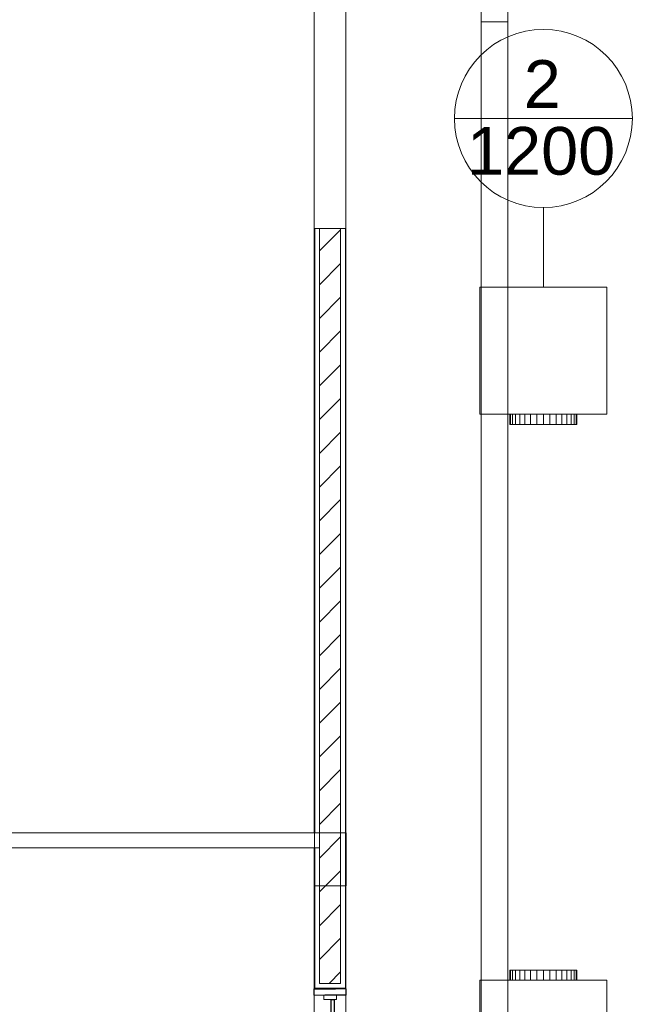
# Model space of a CAD drawing. Header units: metres. Extents: x 2.9 to 42.3, y -72.9 to -49.3.
# Tile 114 of 256: x 13.2 to 16.1, y -66.1 to -61.5. Entities that reach past the tile are written whole.
import ezdxf

# ---------------------------------------------------------------- set-up
doc = ezdxf.new("R2010")
doc.units = ezdxf.units.M
for name, pattern in [('Oculto 1_5', [0.0022, 0.0015, -0.0007]), ('Traço', [0.006, 0.003, -0.003]), ('Traço_2_', [0.006, 0.003, -0.003])]:
    doc.linetypes.add(name, pattern=pattern)
for name, color, linetype, lineweight in [('A-COLS', 7, 'Continuous', 18), ('A-DETL', 7, 'Oculto 1_5', 18), ('A-GENM', 7, 'Continuous', 18), ('A-GLAZ', 7, 'Continuous', 18), ('A-WALL', 7, 'Continuous', 18), ('A-WALL-PATT', 7, 'Continuous', 18), ('G-IMPT', 7, 'Continuous', 18), ('I-WALL', 7, 'Continuous', 18), ('S-COLS', 7, 'Continuous', 18)]:
    doc.layers.add(name, color=color, linetype=linetype, lineweight=lineweight)
doc.layers.add('A-GLAZ-HDLN', color=7, linetype='Traço', lineweight=25, true_color=0x00007f)
doc.layers.add('M-HVAC-CDFF-IDEN', color=1, linetype='Continuous', lineweight=9, true_color=0xff0000)
doc.styles.add('Arial_2', font='arial.ttf', dxfattribs={"height": 0.225})
pattern_1 = [(50, (21.555, -62.929), (0.546555, -0.047815), [0.05715, -0.62865]), (355, (21.555, -62.929), (-0.105728, 0.573166), [0.04572, -0.50292]), (100.451, (21.601, -62.933), (0.440828, 0.52535), [0.04857, -0.53427]), (46.184, (21.555, -62.776), (0.813237, -0.12613), [0.08573, -0.94298]), (96.636, (21.623, -62.787), (0.71221, 0.74229), [0.07286, -0.80141]), (351.184, (21.555, -62.776), (0.712217, 0.742274), [0.06858, -0.75438]), (21, (21.631, -62.814), (0.454846, -0.306795), [0.05715, -0.62865]), (326, (21.631, -62.814), (0.185405, 0.55256), [0.04572, -0.50292]), (71.451, (21.669, -62.84), (0.64025, 0.245763), [0.04857, -0.53427]), (37.5, (21.555, -62.929), (0.009261, 0.2536672), [0.02515, -0.47168, 0.02515, -0.48539, -0.50482]), (37.5, (21.555, -62.929), (0.009261, 0.2536672), [-1.007, 0.02515, -0.47968]), (7.5, (21.555, -62.929), (0.200456, 0.300546), [0.02515, -0.26594, 0.02515, -0.46025, -0.1924]), (7.5, (21.555, -62.929), (0.200456, 0.300546), [-0.77648, 0.02515, -0.16726]), (327.5, (21.385, -62.929), (0.406768, -0.017188), [0.02515, -0.16535, 0.02515, -0.56921, -0.78867]), (327.5, (21.385, -62.929), (0.406768, -0.017188), [-0.78486, 0.02515, -0.76352]), (317.5, (21.309, -62.929), (0.444383, 0.07628), [0.02515, -0.2225, 0.02515, -0.36957, -0.56007]), (317.5, (21.309, -62.929), (0.444383, 0.07628), [-0.64237, 0.02515, -0.53492])]

# ---------------------------------------------------------------- blocks, each defined once
blk = doc.blocks.new('Modelos genéricos 24 - Modelos genéricos 2-6876269-2PAV')
at = {"layer": 'A-GENM', "color": 253, "true_color": 0xaaaaaa}
for p, q in [((15.3873, -61.4605), (15.3873, -55.1405)), ((15.5137, -55.1405), (15.5137, -61.4605)), ((15.3873, -67.6707), (15.3873, -61.4605)), ((15.5137, -61.4605), (15.3873, -61.4605)), ((15.5137, -61.4605), (15.5137, -67.6707))]:
    blk.add_line(p, q, dxfattribs=at)
blk = doc.blocks.new('JANELA1 - Paineis _2x1_ 1_20 x _1-7880886-2PAV')
at = {"layer": 'A-GLAZ', "color": 253, "true_color": 0xaaaaaa}
for p, q in [((-0.57, 0.075), (-0.6, 0.075)), ((-0.6, 0.075), (-0.6, -0.075)), ((-0.57, 0.03), (-0.57, 0.075)), ((-0.57, 0.075), (0.57, 0.075)), ((0.6, 0.075), (0.57, 0.075)), ((0.57, 0.075), (0.57, 0.03)), ((0.6, -0.075), (0.6, 0.075)), ((-0.55, 0.03), (-0.57, 0.03)), ((-0.57, 0.03), (-0.57, -0.03)), ((-0.55, -0.03), (-0.55, 0.03)), ((0.01, 0.03), (-0.01, 0.03)), ((-0.01, 0.03), (-0.01, -0.03)), ((0.01, -0.03), (0.01, 0.03)), ((0.57, 0.03), (0.55, 0.03)), ((0.55, 0.03), (0.55, -0.03)), ((0.57, -0.03), (0.57, 0.03)), ((-0.57, -0.03), (-0.55, -0.03)), ((-0.57, -0.075), (-0.57, -0.03)), ((-0.01, -0.005), (-0.55, -0.005)), ((-0.55, -0.02), (-0.01, -0.02)), ((-0.01, -0.03), (0.01, -0.03)), ((0.55, -0.005), (0.01, -0.005)), ((0.01, -0.02), (0.55, -0.02)), ((0.55, -0.03), (0.57, -0.03)), ((0.57, -0.03), (0.57, -0.075)), ((-0.6, -0.075), (-0.57, -0.075)), ((0.57, -0.075), (-0.57, -0.075)), ((0.57, -0.075), (0.6, -0.075))]:
    blk.add_line(p, q, dxfattribs=at)
at = {"layer": 'A-GLAZ-HDLN', "color": 9, "linetype": 'Traço_2_', "true_color": 0xaaaad4}
for p, q in [((-0.6, -0.075), (-0.6, 0.075)), ((-0.6, 0.075), (-0.57, 0.075)), ((-0.57, 0.075), (-0.57, -0.075)), ((0.57, -0.075), (0.57, 0.075)), ((0.57, 0.075), (0.6, 0.075)), ((0.6, 0.075), (0.6, -0.075)), ((-0.55, -0.02), (-0.55, -0.005)), ((-0.55, -0.005), (0.55, -0.005)), ((0.55, -0.02), (-0.55, -0.02)), ((0.55, -0.005), (0.55, -0.02)), ((-0.57, -0.075), (-0.6, -0.075)), ((0.6, -0.075), (0.57, -0.075))]:
    blk.add_line(p, q, dxfattribs=at)
blk = doc.blocks.new('4 GRE - ESCOLA DE CINEMA E AUDIOVISUAL CINE REX R07_rvt-1-2PAV')
at = {"layer": 'A-WALL-PATT', "true_color": 0xd4d4d4}
h = blk.add_hatch(dxfattribs=at)
h.set_pattern_fill('FP_2', color=254, style=0, pattern_type=2)
h.set_pattern_definition([(45, (21.555, -62.929), (-0.0795495, 0.0795495), [])])
h.paths.add_polyline_path([(14.674, -67.9426), (14.724, -67.9426), (14.724, -67.2461), (14.624, -67.2461), (14.624, -67.9426)])
h.paths.add_polyline_path([(14.674, -65.9961), (14.724, -65.9961), (14.724, -62.4364), (14.624, -62.4364), (14.624, -65.9961)])
h.paths.add_polyline_path([(14.724, -61.0364), (14.724, -54.8165), (14.624, -54.8165), (14.624, -61.0364)])
h = blk.add_hatch(dxfattribs=at)
h.set_pattern_fill('FP_1', color=254, style=0, pattern_type=2)
h.set_pattern_definition(pattern_1)
h.paths.add_polyline_path([(14.6015, -67.9426), (14.6015, -67.2236), (14.674, -67.2236), (14.674, -67.2211), (14.599, -67.2211), (14.599, -67.9426)])
h.paths.add_polyline_path([(14.674, -66.0211), (14.674, -66.0186), (14.6015, -66.0186), (14.6015, -65.3561), (14.599, -65.3561), (14.599, -66.0211)])
h.paths.add_polyline_path([(14.599, -65.2861), (14.6015, -65.2861), (14.6015, -62.4364), (14.599, -62.4364), (14.599, -64.5596)])
h.paths.add_polyline_path([(14.599, -61.0364), (14.6015, -61.0364), (14.6015, -54.8415), (14.599, -54.8415), (14.599, -58.4483)])
h = blk.add_hatch(dxfattribs=at)
h.set_pattern_fill('FP_1', color=254, style=0, pattern_type=2)
h.set_pattern_definition(pattern_1)
h.paths.add_polyline_path([(14.749, -67.9426), (14.749, -67.2211), (14.674, -67.2211), (14.674, -67.2236), (14.7465, -67.2236), (14.7465, -67.9426)])
h.paths.add_polyline_path([(14.749, -66.0211), (14.749, -62.4364), (14.7465, -62.4364), (14.7465, -66.0186), (14.674, -66.0186), (14.674, -66.0211)])
h.paths.add_polyline_path([(14.7465, -61.0364), (14.749, -61.0364), (14.749, -54.8415), (14.7465, -54.8415), (14.7465, -58.4483)])
at = {"layer": 'A-WALL', "color": 253, "true_color": 0xaaaaaa}
for p, q in [((14.599, -62.4364), (14.599, -61.0364)), ((14.749, -61.0364), (14.749, -62.4364)), ((14.749, -62.4364), (14.599, -62.4364)), ((14.599, -62.4364), (14.599, -65.2861)), ((14.6015, -62.4364), (14.6015, -65.2861)), ((14.624, -62.4364), (14.624, -65.2861)), ((14.724, -65.9961), (14.724, -62.4364)), ((14.7465, -66.0186), (14.7465, -62.4364)), ((14.749, -66.0211), (14.749, -62.4364)), ((14.599, -65.2861), (14.6015, -65.2861)), ((14.6015, -65.2861), (14.624, -65.2861)), ((14.624, -65.2861), (14.624, -65.3561)), ((14.624, -65.2861), (14.624, -65.3561)), ((14.599, -65.3561), (14.599, -66.0211)), ((14.599, -65.3561), (14.6015, -65.3561)), ((14.6015, -65.3561), (14.6015, -66.0186)), ((14.6015, -65.3561), (14.624, -65.3561)), ((14.624, -65.3561), (14.624, -65.9961)), ((14.6015, -66.0186), (14.674, -66.0186)), ((14.624, -65.9961), (14.674, -65.9961)), ((14.674, -65.9961), (14.724, -65.9961)), ((14.674, -66.0186), (14.7465, -66.0186))]:
    blk.add_line(p, q, dxfattribs=at)
at = {"layer": 'I-WALL', "color": 253, "true_color": 0xaaaaaa}
for p, q in [((14.599, -65.2861), (11.559, -65.2861)), ((11.559, -65.3561), (14.599, -65.3561))]:
    blk.add_line(p, q, dxfattribs=at)
at = {"layer": 'A-GENM', "color": 253, "lineweight": 18, "true_color": 0xaaaaaa}
blk.add_blockref('Modelos genéricos 24 - Modelos genéricos 2-6876269-2PAV', (0, 0), dxfattribs=at)
at = {"layer": 'A-GLAZ', "color": 253, "lineweight": 18, "true_color": 0xaaaaaa, "rotation": 89.99999999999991}
blk.add_blockref('JANELA1 - Paineis _2x1_ 1_20 x _1-7880886-2PAV', (14.674, -66.6211), dxfattribs=at)
blk = doc.blocks.new('Family - P62-300168-2PAV')
at = {"layer": 'S-COLS', "color": 253, "true_color": 0xaaaaaa}
for p, q in [((-0.075, 0.125), (-0.075, -0.125)), ((0.075, 0.125), (-0.075, 0.125)), ((0.075, -0.125), (0.075, 0.125)), ((-0.075, -0.125), (0.075, -0.125))]:
    blk.add_line(p, q, dxfattribs=at)
blk = doc.blocks.new('Family - P62-301643-2PAV')
at = {"layer": 'S-COLS', "color": 253, "true_color": 0xaaaaaa}
for p, q in [((-0.075, 0.125), (-0.075, -0.125)), ((0.075, 0.125), (-0.075, 0.125)), ((0.075, -0.125), (0.075, 0.125)), ((-0.075, -0.125), (0.075, -0.125))]:
    blk.add_line(p, q, dxfattribs=at)
blk = doc.blocks.new('ESTRUTURAL CINE REX _011_IFC-1-2PAV')
at = {"layer": 'A-COLS', "color": 253, "lineweight": 18, "true_color": 0xaaaaaa}
blk.add_blockref('Family - P62-301643-2PAV', (14.6753, -65.4105), dxfattribs=at)
at = {"layer": 'S-COLS', "color": 253, "lineweight": 18, "true_color": 0xaaaaaa}
blk.add_blockref('Family - P62-300168-2PAV', (14.6753, -65.4105), dxfattribs=at)
blk = doc.blocks.new('VD-HM 600 - TROX_VD-H_600_dxf_QMODEL_ea4a9665_03a1_4a21_9de9_3bffcf8ca7c3-806091-2PAV')
at = {"layer": 'G-IMPT', "color": 1, "true_color": 0xff0000}
for p, q in [((0.324, 0.3), (-0.276, 0.3)), ((-0.276, 0.3), (-0.276, -0.3)), ((0.324, 0.3), (0.324, -0.3)), ((-0.324, 0.1545), (-0.324, 0.1575)), ((-0.276, 0.1575), (-0.324, 0.1575)), ((-0.324, 0.1455), (-0.324, 0.1545)), ((-0.276, 0.1545), (-0.324, 0.1545)), ((-0.324, 0.131), (-0.324, 0.1455)), ((-0.276, 0.1455), (-0.324, 0.1455)), ((-0.324, 0.1114), (-0.324, 0.131)), ((-0.276, 0.131), (-0.324, 0.131)), ((-0.324, 0.0875), (-0.324, 0.1114)), ((-0.276, 0.1114), (-0.324, 0.1114)), ((-0.324, 0.0603), (-0.324, 0.0875)), ((-0.276, 0.0875), (-0.324, 0.0875)), ((-0.324, 0.0307), (-0.324, 0.0603)), ((-0.276, 0.0603), (-0.324, 0.0603)), ((-0.324, 0.0307), (-0.324, 0)), ((-0.276, 0.0307), (-0.324, 0.0307)), ((-0.324, 0), (-0.324, -0.0307)), ((-0.276, 0), (-0.324, 0)), ((-0.324, -0.0603), (-0.324, -0.0307)), ((-0.276, -0.0307), (-0.324, -0.0307)), ((-0.324, -0.0875), (-0.324, -0.0603)), ((-0.276, -0.0603), (-0.324, -0.0603)), ((-0.324, -0.1114), (-0.324, -0.0875)), ((-0.276, -0.0875), (-0.324, -0.0875)), ((-0.324, -0.131), (-0.324, -0.1114)), ((-0.276, -0.1114), (-0.324, -0.1114)), ((-0.324, -0.1455), (-0.324, -0.131)), ((-0.276, -0.131), (-0.324, -0.131)), ((-0.324, -0.1545), (-0.324, -0.1455)), ((-0.276, -0.1455), (-0.324, -0.1455)), ((-0.324, -0.1575), (-0.324, -0.1545)), ((-0.276, -0.1545), (-0.324, -0.1545)), ((-0.276, -0.1575), (-0.324, -0.1575)), ((0.324, -0.3), (-0.276, -0.3))]:
    blk.add_line(p, q, dxfattribs=at)
blk = doc.blocks.new('VD-HM 600 - TROX_VD-H_600_dxf-806090-2PAV')
blk.add_blockref('VD-HM 600 - TROX_VD-H_600_dxf_QMODEL_ea4a9665_03a1_4a21_9de9_3bffcf8ca7c3-806091-2PAV', (0, 0))
blk = doc.blocks.new('VD-HM 600 - TROX_VD-H_600_dxf_QMODEL_ea4a9665_03a1_4a21_9de9_3bffcf8ca7c3-V97-2PAV')
at = {"layer": 'A-DETL', "color": 1, "linetype": 'Continuous', "true_color": 0xff0000}
for p, q in [((-0.276, 0.1545), (-0.324, 0.1545)), ((-0.276, 0.1455), (-0.324, 0.1455)), ((-0.276, 0.131), (-0.324, 0.131)), ((-0.276, 0.1114), (-0.324, 0.1114)), ((-0.276, 0.0875), (-0.324, 0.0875)), ((-0.276, 0.0603), (-0.324, 0.0603)), ((-0.276, 0.0307), (-0.324, 0.0307)), ((-0.276, 0), (-0.324, 0)), ((-0.276, -0.0307), (-0.324, -0.0307)), ((-0.276, -0.0603), (-0.324, -0.0603)), ((-0.276, -0.0875), (-0.324, -0.0875)), ((-0.276, -0.1114), (-0.324, -0.1114)), ((-0.276, -0.131), (-0.324, -0.131)), ((-0.276, -0.1455), (-0.324, -0.1455)), ((-0.276, -0.1545), (-0.324, -0.1545))]:
    blk.add_line(p, q, dxfattribs=at)
at = {"layer": 'G-IMPT', "color": 1, "true_color": 0xff0000}
for p, q in [((0.324, 0.3), (-0.276, 0.3)), ((-0.276, 0.3), (-0.276, -0.3)), ((0.324, 0.3), (0.324, -0.3)), ((-0.324, 0.1545), (-0.324, 0.1575)), ((-0.276, 0.1575), (-0.324, 0.1575)), ((-0.324, 0.1455), (-0.324, 0.1545)), ((-0.276, 0.1545), (-0.324, 0.1545)), ((-0.324, 0.131), (-0.324, 0.1455)), ((-0.276, 0.1455), (-0.324, 0.1455)), ((-0.324, 0.1114), (-0.324, 0.131)), ((-0.276, 0.131), (-0.324, 0.131)), ((-0.324, 0.0875), (-0.324, 0.1114)), ((-0.276, 0.1114), (-0.324, 0.1114)), ((-0.324, 0.0603), (-0.324, 0.0875)), ((-0.276, 0.0875), (-0.324, 0.0875)), ((-0.324, 0.0307), (-0.324, 0.0603)), ((-0.276, 0.0603), (-0.324, 0.0603)), ((-0.324, 0.0307), (-0.324, 0)), ((-0.276, 0.0307), (-0.324, 0.0307)), ((-0.324, 0), (-0.324, -0.0307)), ((-0.276, 0), (-0.324, 0)), ((-0.324, -0.0603), (-0.324, -0.0307)), ((-0.276, -0.0307), (-0.324, -0.0307)), ((-0.324, -0.0875), (-0.324, -0.0603)), ((-0.276, -0.0603), (-0.324, -0.0603)), ((-0.324, -0.1114), (-0.324, -0.0875)), ((-0.276, -0.0875), (-0.324, -0.0875)), ((-0.324, -0.131), (-0.324, -0.1114)), ((-0.276, -0.1114), (-0.324, -0.1114)), ((-0.324, -0.1455), (-0.324, -0.131)), ((-0.276, -0.131), (-0.324, -0.131)), ((-0.324, -0.1545), (-0.324, -0.1455)), ((-0.276, -0.1455), (-0.324, -0.1455)), ((-0.324, -0.1575), (-0.324, -0.1545)), ((-0.276, -0.1545), (-0.324, -0.1545)), ((-0.276, -0.1575), (-0.324, -0.1575)), ((0.324, -0.3), (-0.276, -0.3))]:
    blk.add_line(p, q, dxfattribs=at)
blk = doc.blocks.new('VD-HM 600 - TROX_VD-H_600_dxf-V102-2PAV')
for name in ['VD-HM 600 - TROX_VD-H_600_dxf_QMODEL_ea4a9665_03a1_4a21_9de9_3bffcf8ca7c3-806091-2PAV', 'VD-HM 600 - TROX_VD-H_600_dxf_QMODEL_ea4a9665_03a1_4a21_9de9_3bffcf8ca7c3-V97-2PAV']:
    blk.add_blockref(name, (0, 0))
blk = doc.blocks.new('VD-HM 600 - VD-HM 600-V103-2PAV')
for name in ['VD-HM 600 - TROX_VD-H_600_dxf-806090-2PAV', 'VD-HM 600 - TROX_VD-H_600_dxf-V102-2PAV']:
    blk.add_blockref(name, (-0.02375, 0))
blk = doc.blocks.new('VD-HM 600 - TROX_VD-H_600_dxf-V104-2PAV')
for name in ['VD-HM 600 - TROX_VD-H_600_dxf_QMODEL_ea4a9665_03a1_4a21_9de9_3bffcf8ca7c3-806091-2PAV', 'VD-HM 600 - TROX_VD-H_600_dxf_QMODEL_ea4a9665_03a1_4a21_9de9_3bffcf8ca7c3-V97-2PAV']:
    blk.add_blockref(name, (0, 0))
blk = doc.blocks.new('VD-HM 600 - VD-HM 600-V105-2PAV')
for name in ['VD-HM 600 - TROX_VD-H_600_dxf-806090-2PAV', 'VD-HM 600 - TROX_VD-H_600_dxf-V104-2PAV']:
    blk.add_blockref(name, (-0.02375, 0))
blk = doc.blocks.new('M_Identificador de terminal de ar_BTS - Em caixas-852561-2PAV')
at = {"layer": 'M-HVAC-CDFF-IDEN'}
blk.add_line((-0.0056, 0), (0.0056, 0), dxfattribs=at)
blk.add_circle((0, 0), 0.0056, dxfattribs=at)

msp = doc.modelspace()

# ---------------------------------------------------------------- linework, layer by layer
at = {"layer": 'M-HVAC-CDFF-IDEN'}
msp.add_line((15.6807, -62.7119), (15.6807, -62.3369), dxfattribs=at)

# ---------------------------------------------------------------- block references
at = {"lineweight": 5}
for name in ['4 GRE - ESCOLA DE CINEMA E AUDIOVISUAL CINE REX R07_rvt-1-2PAV', 'ESTRUTURAL CINE REX _011_IFC-1-2PAV']:
    msp.add_blockref(name, (0, 0), dxfattribs=at)
at = {"layer": 'A-DETL', "color": 1, "linetype": 'Continuous', "true_color": 0xff0000}
for name, p, rotation in [('VD-HM 600 - VD-HM 600-V103-2PAV', (15.6807, -63.0122), 89.9999999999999), ('VD-HM 600 - VD-HM 600-V105-2PAV', (15.6807, -66.2807), 269.9999999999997)]:
    msp.add_blockref(name, p, dxfattribs=dict(at, rotation=rotation))
at = {"layer": 'M-HVAC-CDFF-IDEN', "xscale": 74.99999999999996, "yscale": 74.99999999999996, "zscale": 74.99999999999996}
msp.add_blockref('M_Identificador de terminal de ar_BTS - Em caixas-852561-2PAV', (15.6807, -61.9169), dxfattribs=at)

# ---------------------------------------------------------------- texts
at = {"layer": 'M-HVAC-CDFF-IDEN', "color": 7, "char_height": 0.225, "attachment_point": 1, "style": 'Arial_2'}
for s, insert, width in [('2', (15.5885, -61.6418), 0.216456), ('1200', (15.3207, -61.9569), 0.865822)]:
    msp.add_mtext(s, dxfattribs=dict(at, insert=insert, width=width))

doc.saveas('drawing.dxf')
